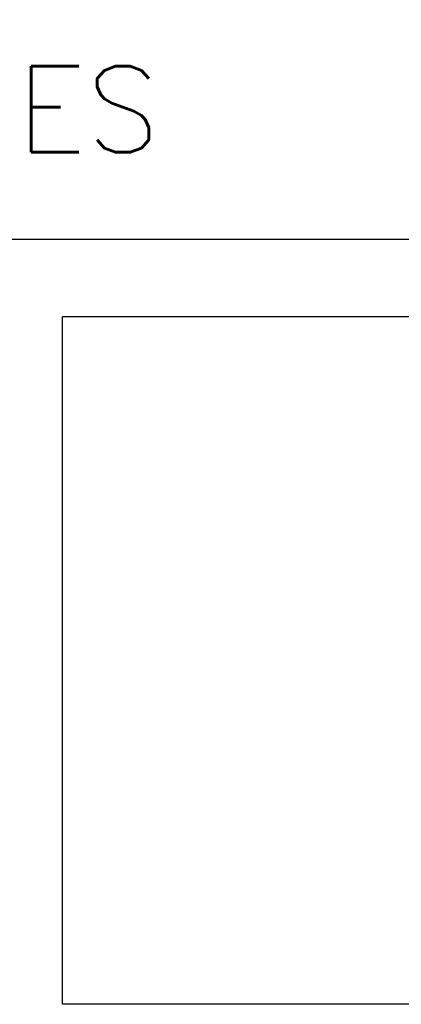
# Model space of a CAD drawing. Extents: x 520.1 to 598, y 318.7 to 360.7.
# Tile 5 of 15: x 588.6 to 589.5, y 328.5 to 330.8. Entities that reach past the tile are written whole.
import ezdxf
from ezdxf.enums import TextEntityAlignment as Align

# ---------------------------------------------------------------- set-up
doc = ezdxf.new("R2010")
doc.units = 0
doc.layers.add('CARIMBO', color=7, linetype='CONTINUOUS')
doc.styles.add('ROMANS', font='ROMANS.SHX')

msp = doc.modelspace()

# ---------------------------------------------------------------- linework, layer by layer
at = {"layer": 'CARIMBO', "color": 6}
for p, q in [((597.0482, 330.3047), (579.5482, 330.3047)), ((588.7018, 328.5241), (588.7018, 330.1241)), ((592.5482, 330.1241), (588.7018, 330.1241)), ((592.5482, 328.5241), (588.7018, 328.5241))]:
    msp.add_line(p, q, dxfattribs=at)

# ---------------------------------------------------------------- texts
at = {"layer": 'CARIMBO', "color": 2, "style": 'ROMANS'}
msp.add_text('REVISÕES', height=0.2, dxfattribs=at).set_placement((588.2982, 330.6338), align=Align.MIDDLE)

doc.saveas('drawing.dxf')
